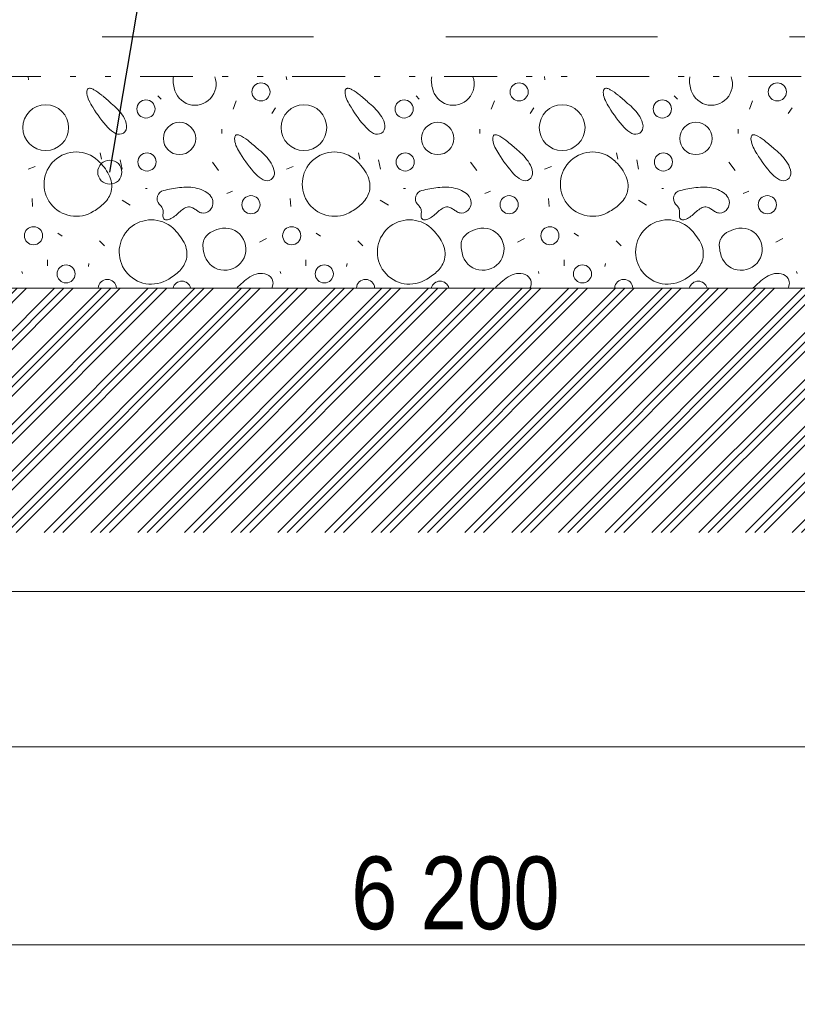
# Model space of a CAD drawing. Header units: millimetres. Extents: x -479461597 to -478645968, y -1101060132 to -1100898045.
# Tile 98 of 145: x -478985334 to -478982393, y -1101059430 to -1101055706. Entities that reach past the tile are written whole.
import ezdxf

# ---------------------------------------------------------------- set-up
doc = ezdxf.new("R2010")
doc.units = ezdxf.units.MM
doc.header["$MEASUREMENT"] = 0
for name, pattern in [('Wipeout_Contour', [1000, 0, -1000]), ('Čerchovaná se dvěma tečkami', [575, 200, -110, 22.5, -110, 22.5, -110]), ('Čárkovaná L', [1300, 800, -500])]:
    doc.linetypes.add(name, pattern=pattern)
for name, color, linetype, lineweight, true_color in [('Anotace - SP_Pero_č.__25', 7, 'Continuous', 13, 0x1a4f6e), ('Bourané_2D prvky - vyplně_Pero_č.__40', 7, 'Continuous', 13, 0xc9ca94), ('Bourané_Konstrukce - základy výkop_Pero_č.__109', 7, 'Continuous', 13, 0x6da3d7), ('Kóty - SP_Pero_č.__25', 7, 'Continuous', 13, 0x1a4f6e), ('Kóty - SP_Pero_č.__45', 7, 'Continuous', 13, 0x1a4f6e), ('Kóty - SP_Pero_č.__85', 7, 'Continuous', 13, 0x1a4f6e), ('Situace - terén HTU_Pero_č.__186', 7, 'Continuous', 20, 0x7b0011)]:
    doc.layers.add(name, color=color, linetype=linetype, lineweight=lineweight, true_color=true_color)
doc.layers.add('Bourané_2D prvky - vyplně', color=7, linetype='Continuous')
doc.layers.add('Kóty - SP', color=7, linetype='Continuous')
doc.layers.add('Konstrukce - základy podsyp_Pero_č.__96', color=124, linetype='Continuous', lineweight=13)
doc.styles.add('GENERATED_STYLE_5', font='txt')
doc.dimstyles.new('GENERATED_STYLE__1', dxfattribs={"dimtxt": 275, "dimasz": 228, "dimexe": 0.18, "dimexo": 400, "dimgap": 0.09, "dimtad": 1, "dimtih": 1, "dimtoh": 1, "dimdec": 0, "dimzin": 0, "dimdsep": 46, "dimtxsty": 'GENERATED_STYLE_5', "dimblk": 'ARROWHEAD_6', "dimblk1": 'ARROWHEAD_6', "dimblk2": 'ARROWHEAD_6', "dimcen": 0.09, "dimclrd": 256, "dimclre": 256, "dimclrt": 256, "dimazin": 0, "dimtfac": 1, "dimtdec": 4, "dimtmove": 0, "dimatfit": 3, "dimfxl": 1, "dimtolj": 1, "dimtzin": 0, "dimarcsym": 0})
doc.dimstyles.new('GENERATED_STYLE__4', dxfattribs={"dimtxt": 0.18, "dimasz": 182.4, "dimexe": 0.18, "dimexo": 0.0625, "dimgap": 0.09, "dimtad": 0, "dimtih": 1, "dimtoh": 1, "dimdec": 4, "dimzin": 0, "dimdsep": 46, "dimcen": 0.09, "dimadec": 0, "dimazin": 0, "dimtfac": 1, "dimtdec": 4, "dimtmove": 0, "dimatfit": 3, "dimldrblk": 'ARROWHEAD_1', "dimfxl": 1, "dimtolj": 1, "dimtzin": 0, "dimarcsym": 0})
doc.dimstyles.new('GENERATED_STYLE__5', dxfattribs={"dimtxt": 275, "dimasz": 228, "dimexe": 0.18, "dimexo": 0.0625, "dimgap": 0.09, "dimtad": 1, "dimtih": 1, "dimtoh": 1, "dimdec": 0, "dimzin": 0, "dimdsep": 46, "dimtxsty": 'GENERATED_STYLE_5', "dimblk": 'ARROWHEAD_6', "dimblk1": 'ARROWHEAD_6', "dimblk2": 'ARROWHEAD_6', "dimcen": 0.09, "dimclrd": 256, "dimclre": 256, "dimclrt": 256, "dimazin": 0, "dimtfac": 1, "dimtdec": 4, "dimtmove": 0, "dimatfit": 3, "dimfxl": 1, "dimtolj": 1, "dimtzin": 0, "dimarcsym": 0})

# ---------------------------------------------------------------- blocks, each defined once
blk = doc.blocks.new('*X114', base_point=(-479016584.6, -1101055471.5))
at = {"layer": 'Bourané_2D prvky - vyplně_Pero_č.__40', "color": 9, "linetype": 'Continuous', "lineweight": 13, "true_color": 0xc9ca94}
for p, q in [((-478985300.6, -1101055933.3), (-478985302.1, -1101055921.5)), ((-478984324.3, -1101055933.3), (-478984325.7, -1101055921.5)), ((-478983347.9, -1101055933.3), (-478983349.4, -1101055921.5)), ((-478984811.3, -1101055994.2), (-478984799.5, -1101056006)), ((-478984515.3, -1101056013.1), (-478984527.1, -1101056043.9)), ((-478983835, -1101055994.2), (-478983823.2, -1101056006)), ((-478983538.9, -1101056013.1), (-478983550.8, -1101056043.9)), ((-478982858.7, -1101055994.2), (-478982846.9, -1101056006)), ((-478982562.6, -1101056013.1), (-478982574.5, -1101056043.9)), ((-478984380.3, -1101056060.5), (-478984366, -1101056039.2)), ((-478983403.9, -1101056060.5), (-478983389.7, -1101056039.2)), ((-478982427.6, -1101056060.5), (-478982413.4, -1101056039.2)), ((-478984569.7, -1101056119.7), (-478984569.7, -1101056136.3)), ((-478983593.4, -1101056119.7), (-478983593.4, -1101056136.3)), ((-478982617.1, -1101056119.7), (-478982617.1, -1101056136.3)), ((-478985029.3, -1101056209.7), (-478985024.5, -1101056233.4)), ((-478984052.9, -1101056209.7), (-478984048.2, -1101056233.4)), ((-478983076.6, -1101056209.7), (-478983071.9, -1101056233.4)), ((-478984953.5, -1101056235.8), (-478984946.4, -1101056271.3)), ((-478984581.6, -1101056276), (-478984605.3, -1101056245.2)), ((-478983977.1, -1101056235.8), (-478983970, -1101056271.3)), ((-478983605.3, -1101056276), (-478983629, -1101056245.2)), ((-478983000.8, -1101056235.8), (-478982993.7, -1101056271.3)), ((-478982628.9, -1101056276), (-478982652.6, -1101056245.2)), ((-478985275.6, -1101056261.8), (-478985301.6, -1101056271.3)), ((-478984299.3, -1101056261.8), (-478984325.3, -1101056271.3)), ((-478983322.9, -1101056261.8), (-478983349, -1101056271.3)), ((-478984858.7, -1101056344.7), (-478984851.6, -1101056344.7)), ((-478984550.8, -1101056363.7), (-478984529.5, -1101056354.2)), ((-478983882.4, -1101056344.7), (-478983875.3, -1101056344.7)), ((-478983574.5, -1101056363.7), (-478983553.2, -1101056354.2)), ((-478982906.1, -1101056344.7), (-478982899, -1101056344.7)), ((-478982598.2, -1101056363.7), (-478982576.8, -1101056354.2)), ((-478985287.2, -1101056382.3), (-478985284.8, -1101056413.1)), ((-478984946.7, -1101056389.1), (-478984915.9, -1101056408)), ((-478984310.9, -1101056382.3), (-478984308.5, -1101056413.1)), ((-478983970.3, -1101056389.1), (-478983939.5, -1101056408)), ((-478983334.6, -1101056382.3), (-478983332.2, -1101056413.1)), ((-478982994, -1101056389.1), (-478982963.2, -1101056408)), ((-478985189.7, -1101056513.4), (-478985172.9, -1101056524.1)), ((-478985031.6, -1101056542.8), (-478985012.7, -1101056561.7)), ((-478984401.2, -1101056533.7), (-478984427.2, -1101056547.9)), ((-478984213.3, -1101056513.4), (-478984196.6, -1101056524.1)), ((-478984055.3, -1101056542.8), (-478984036.4, -1101056561.7)), ((-478983424.9, -1101056533.7), (-478983450.9, -1101056547.9)), ((-478983237, -1101056513.4), (-478983220.3, -1101056524.1)), ((-478983079, -1101056542.8), (-478983060, -1101056561.7)), ((-478982448.5, -1101056533.7), (-478982474.6, -1101056547.9)), ((-478985228.2, -1101056637.5), (-478985228.2, -1101056613.8)), ((-478984251.9, -1101056637.5), (-478984251.9, -1101056613.8)), ((-478983275.6, -1101056637.5), (-478983275.6, -1101056613.8)), ((-478985074.3, -1101056639.9), (-478985071.9, -1101056628.1)), ((-478984097.9, -1101056639.9), (-478984095.6, -1101056628.1)), ((-478983121.6, -1101056639.9), (-478983119.2, -1101056628.1)), ((-478985323, -1101056666), (-478985325.3, -1101056658.9)), ((-478984346.6, -1101056666), (-478984349, -1101056658.9)), ((-478983370.3, -1101056666), (-478983372.7, -1101056658.9)), ((-478982394, -1101056666), (-478982396.4, -1101056658.9))]:
    blk.add_line(p, q, dxfattribs=at)
for centre, radius in [((-478984421.6, -1101055979.2), 34.3), ((-478983445.3, -1101055979.2), 34.3), ((-478982468.9, -1101055979.2), 34.3), ((-478984856.5, -1101056043.7), 34.3), ((-478983880.2, -1101056043.7), 34.3), ((-478982903.9, -1101056043.7), 34.3), ((-478985235.4, -1101056114.2), 86.5), ((-478984259.1, -1101056114.2), 86.5), ((-478983282.7, -1101056114.2), 86.5), ((-478984729.4, -1101056155.2), 61.2), ((-478983753.1, -1101056155.2), 61.2), ((-478982776.7, -1101056155.2), 61.2), ((-478984852.4, -1101056244), 34.3), ((-478983876.1, -1101056244), 34.3), ((-478982899.7, -1101056244), 34.3), ((-478984459.4, -1101056405.7), 34.3), ((-478983483.1, -1101056405.7), 34.3), ((-478982506.7, -1101056405.7), 34.3), ((-478985281.6, -1101056523.1), 34.3), ((-478984305.3, -1101056523.1), 34.3), ((-478983329, -1101056523.1), 34.3), ((-478985158.4, -1101056667.4), 34.3), ((-478984182.1, -1101056667.4), 34.3), ((-478983205.8, -1101056667.4), 34.3)]:
    blk.add_circle(centre, radius, dxfattribs=at)
for centre, radius, start, end in [((-478984693.3, -1101055935.3), 60.4, 166.8265, 183.2347), ((-478984613.9, -1101055930.8), 140, 183.2095, 193.7302), ((-478984671.2, -1101055949.6), 79.9, 190.4282, 20.57), ((-478983717, -1101055935.3), 60.4, 166.8265, 183.2347), ((-478983637.5, -1101055930.8), 140, 183.2095, 193.7302), ((-478983694.9, -1101055949.6), 79.9, 190.4282, 20.57), ((-478982740.7, -1101055935.3), 60.4, 166.8265, 183.2347), ((-478982661.2, -1101055930.8), 140, 183.2095, 193.7302), ((-478982718.6, -1101055949.6), 79.9, 190.4282, 20.57), ((-478985044.7, -1101055981), 35.1, 166.9916, 187.7906), ((-478984999.9, -1101055976.7), 80.1, 186.4296, 206.157), ((-478985066.9, -1101055976.1), 12.4, 144.5812, 165.7924), ((-478985070.4, -1101055973.7), 8.15, 116.4425, 143.7464), ((-478985069.9, -1101055975.3), 9.77, 91.5878, 115.1953), ((-478985069.6, -1101055983.4), 17.9, 76.2622, 91.634), ((-478985077.2, -1101056011.8), 47.3, 60.0923, 75.5611), ((-478985154.8, -1101056147.8), 203.9, 49.777, 60.2392), ((-478984068.4, -1101055981), 35.1, 166.9916, 187.7906), ((-478984023.6, -1101055976.7), 80.1, 186.4296, 206.157), ((-478984090.5, -1101055976.1), 12.4, 144.5812, 165.7924), ((-478984094.1, -1101055973.7), 8.15, 116.4425, 143.7464), ((-478984093.6, -1101055975.3), 9.77, 91.5878, 115.1953), ((-478984093.3, -1101055983.4), 17.9, 76.2622, 91.634), ((-478984100.9, -1101056011.8), 47.3, 60.0923, 75.5611), ((-478984178.5, -1101056147.8), 203.9, 49.777, 60.2392), ((-478983092.1, -1101055981), 35.1, 166.9916, 187.7906), ((-478983047.3, -1101055976.7), 80.1, 186.4296, 206.157), ((-478983114.2, -1101055976.1), 12.4, 144.5812, 165.7924), ((-478983117.8, -1101055973.7), 8.15, 116.4425, 143.7464), ((-478983117.2, -1101055975.3), 9.77, 91.5878, 115.1953), ((-478983117, -1101055983.4), 17.9, 76.2622, 91.634), ((-478983124.5, -1101056011.8), 47.3, 60.0923, 75.5611), ((-478983202.2, -1101056147.8), 203.9, 49.777, 60.2392), ((-478984865.5, -1101055910), 230.1, 206.3304, 213.6244), ((-478985610.5, -1101056713.5), 930.2, 47.9748, 50.8493), ((-478985128.9, -1101056198), 225.2, 33.8343, 51.1866), ((-478983889.2, -1101055910), 230.1, 206.3304, 213.6244), ((-478984634.1, -1101056713.5), 930.2, 47.9748, 50.8493), ((-478984152.6, -1101056198), 225.2, 33.8343, 51.1866), ((-478982912.9, -1101055910), 230.1, 206.3304, 213.6244), ((-478983657.8, -1101056713.5), 930.2, 47.9748, 50.8493), ((-478983176.2, -1101056198), 225.2, 33.8343, 51.1866), ((-478984668.7, -1101055809.4), 450.4, 210.4057, 222.5965), ((-478983692.3, -1101055809.4), 450.4, 210.4057, 222.5965), ((-478982716, -1101055809.4), 450.4, 210.4057, 222.5965), ((-478985008.8, -1101056116), 79.8, 6.3813, 32.9796), ((-478984032.4, -1101056116), 79.8, 6.3813, 32.9796), ((-478983056.1, -1101056116), 79.8, 6.3813, 32.9796), ((-478984926.9, -1101056047.4), 99.3, 222.3712, 243.0633), ((-478984957.5, -1101056108.2), 31.2, 242.6052, 300.2402), ((-478984959.2, -1101056110.7), 30, 305.4921, 6.9034), ((-478983950.5, -1101056047.4), 99.3, 222.3712, 243.0633), ((-478983981.2, -1101056108.2), 31.2, 242.6052, 300.2402), ((-478983982.9, -1101056110.7), 30, 305.4921, 6.9034), ((-478982974.2, -1101056047.4), 99.3, 222.3712, 243.0633), ((-478983004.9, -1101056108.2), 31.2, 242.6052, 300.2402), ((-478983006.6, -1101056110.7), 30, 305.4921, 6.9034), ((-478984486.1, -1101056156.5), 35.1, 166.9916, 187.7906), ((-478984441.3, -1101056152.3), 80.1, 186.4296, 206.157), ((-478984508.2, -1101056151.7), 12.4, 144.5812, 165.7924), ((-478984511.8, -1101056149.3), 8.15, 116.4425, 143.7464), ((-478984511.3, -1101056150.8), 9.77, 91.5878, 115.1953), ((-478984511, -1101056158.9), 17.9, 76.2622, 91.634), ((-478984518.6, -1101056187.3), 47.3, 60.0923, 75.5611), ((-478984596.2, -1101056323.4), 203.9, 49.777, 60.2392), ((-478985051.8, -1101056889), 930.2, 47.9748, 50.8493), ((-478983509.8, -1101056156.5), 35.1, 166.9916, 187.7906), ((-478983465, -1101056152.3), 80.1, 186.4296, 206.157), ((-478983531.9, -1101056151.7), 12.4, 144.5812, 165.7924), ((-478983535.5, -1101056149.3), 8.15, 116.4425, 143.7464), ((-478983534.9, -1101056150.8), 9.77, 91.5878, 115.1953), ((-478983534.7, -1101056158.9), 17.9, 76.2622, 91.634), ((-478983542.2, -1101056187.3), 47.3, 60.0923, 75.5611), ((-478983619.9, -1101056323.4), 203.9, 49.777, 60.2392), ((-478984075.5, -1101056889), 930.2, 47.9748, 50.8493), ((-478982533.5, -1101056156.5), 35.1, 166.9916, 187.7906), ((-478982488.6, -1101056152.3), 80.1, 186.4296, 206.157), ((-478982555.6, -1101056151.7), 12.4, 144.5812, 165.7924), ((-478982559.2, -1101056149.3), 8.15, 116.4425, 143.7464), ((-478982558.6, -1101056150.8), 9.77, 91.5878, 115.1953), ((-478982558.4, -1101056158.9), 17.9, 76.2622, 91.634), ((-478982565.9, -1101056187.3), 47.3, 60.0923, 75.5611), ((-478982643.6, -1101056323.4), 203.9, 49.777, 60.2392), ((-478983099.2, -1101056889), 930.2, 47.9748, 50.8493), ((-478985120.2, -1101056328), 121.6, 47.4454, 302.6151), ((-478984306.9, -1101056085.5), 230.1, 206.3304, 213.6244), ((-478984570.3, -1101056373.5), 225.2, 33.8343, 51.1866), ((-478984143.9, -1101056328), 121.6, 47.4454, 302.6151), ((-478983330.6, -1101056085.5), 230.1, 206.3304, 213.6244), ((-478983593.9, -1101056373.5), 225.2, 33.8343, 51.1866), ((-478983167.6, -1101056328), 121.6, 47.4454, 302.6151), ((-478982354.3, -1101056085.5), 230.1, 206.3304, 213.6244), ((-478982617.6, -1101056373.5), 225.2, 33.8343, 51.1866), ((-478985174.4, -1101056386), 201, 27.7394, 47.2569), ((-478984110, -1101055985), 450.4, 210.4057, 222.5965), ((-478984450.1, -1101056291.6), 79.8, 6.3813, 32.9796), ((-478984198.1, -1101056386), 201, 27.7394, 47.2569), ((-478983133.7, -1101055985), 450.4, 210.4057, 222.5965), ((-478983473.8, -1101056291.6), 79.8, 6.3813, 32.9796), ((-478983221.7, -1101056386), 201, 27.7394, 47.2569), ((-478982157.4, -1101055985), 450.4, 210.4057, 222.5965), ((-478982497.5, -1101056291.6), 79.8, 6.3813, 32.9796), ((-478984400.6, -1101056286.3), 30, 305.4921, 6.9034), ((-478983424.3, -1101056286.3), 30, 305.4921, 6.9034), ((-478982448, -1101056286.3), 30, 305.4921, 6.9034), ((-478985078.3, -1101056335.7), 92.5, 347.7666, 27.8507), ((-478984368.2, -1101056222.9), 99.3, 222.3712, 243.0633), ((-478984398.9, -1101056283.8), 31.2, 242.6052, 300.2402), ((-478984102, -1101056335.7), 92.5, 347.7666, 27.8507), ((-478983391.9, -1101056222.9), 99.3, 222.3712, 243.0633), ((-478983422.6, -1101056283.8), 31.2, 242.6052, 300.2402), ((-478983125.7, -1101056335.7), 92.5, 347.7666, 27.8507), ((-478982415.6, -1101056222.9), 99.3, 222.3712, 243.0633), ((-478982446.3, -1101056283.8), 31.2, 242.6052, 300.2402), ((-478985080.9, -1101056330.4), 96.3, 314.7779, 344.9961), ((-478984782.6, -1101056382.8), 31.5, 102.3324, 221.6658), ((-478984674.5, -1101056814.8), 476.8, 96.6259, 103.9434), ((-478984703, -1101056520.3), 181.1, 76.9848, 98.4191), ((-478984691.4, -1101056459.4), 119.2, 60.5831, 75.8236), ((-478984666, -1101056417), 69.8, 37.6475, 61.5974), ((-478984104.6, -1101056330.4), 96.3, 314.7779, 344.9961), ((-478983806.3, -1101056382.8), 31.5, 102.3324, 221.6658), ((-478983698.1, -1101056814.8), 476.8, 96.6259, 103.9434), ((-478983726.6, -1101056520.3), 181.1, 76.9848, 98.4191), ((-478983715.1, -1101056459.4), 119.2, 60.5831, 75.8236), ((-478983689.7, -1101056417), 69.8, 37.6475, 61.5974), ((-478983128.3, -1101056330.4), 96.3, 314.7779, 344.9961), ((-478982830, -1101056382.8), 31.5, 102.3324, 221.6658), ((-478982721.8, -1101056814.8), 476.8, 96.6259, 103.9434), ((-478982750.3, -1101056520.3), 181.1, 76.9848, 98.4191), ((-478982738.7, -1101056459.4), 119.2, 60.5831, 75.8236), ((-478982713.4, -1101056417), 69.8, 37.6475, 61.5974), ((-478984643.4, -1101056398.2), 40.4, 327.0376, 36.1209), ((-478983667.1, -1101056398.2), 40.4, 327.0376, 36.1209), ((-478982690.8, -1101056398.2), 40.4, 327.0376, 36.1209), ((-478985154.1, -1101056256.8), 200.1, 299.8029, 314.8134), ((-478984872.5, -1101056470.2), 93.8, 36.3442, 45.0506), ((-478984821, -1101056432.1), 29.8, 9.2485, 36.0448), ((-478984843, -1101056432.6), 51.7, 352.8034, 5.8388), ((-478984623.8, -1101056550), 157.3, 125.1766, 133.3696), ((-478984691.3, -1101056453.4), 39.5, 96.3875, 125.8548), ((-478984694, -1101056445.6), 31.5, 62.2902, 93.1672), ((-478984722.7, -1101056498.6), 91.8, 52.6959, 61.7729), ((-478984605.1, -1101056343.4), 102.9, 232.9934, 240.456), ((-478984638.6, -1101056401.9), 35.6, 240.8322, 267.0065), ((-478984640.1, -1101056401.6), 35.8, 269.5174, 328.7918), ((-478984177.8, -1101056256.8), 200.1, 299.8029, 314.8134), ((-478983896.2, -1101056470.2), 93.8, 36.3442, 45.0506), ((-478983844.7, -1101056432.1), 29.8, 9.2485, 36.0448), ((-478983866.7, -1101056432.6), 51.7, 352.8034, 5.8388), ((-478983647.5, -1101056550), 157.3, 125.1766, 133.3696), ((-478983715, -1101056453.4), 39.5, 96.3875, 125.8548), ((-478983717.6, -1101056445.6), 31.5, 62.2902, 93.1672), ((-478983746.4, -1101056498.6), 91.8, 52.6959, 61.7729), ((-478983628.8, -1101056343.4), 102.9, 232.9934, 240.456), ((-478983662.2, -1101056401.9), 35.6, 240.8322, 267.0065), ((-478983663.8, -1101056401.6), 35.8, 269.5174, 328.7918), ((-478983201.5, -1101056256.8), 200.1, 299.8029, 314.8134), ((-478982919.8, -1101056470.2), 93.8, 36.3442, 45.0506), ((-478982868.3, -1101056432.1), 29.8, 9.2485, 36.0448), ((-478982890.4, -1101056432.6), 51.7, 352.8034, 5.8388), ((-478982671.2, -1101056550), 157.3, 125.1766, 133.3696), ((-478982738.7, -1101056453.4), 39.5, 96.3875, 125.8548), ((-478982741.3, -1101056445.6), 31.5, 62.2902, 93.1672), ((-478982770.1, -1101056498.6), 91.8, 52.6959, 61.7729), ((-478982652.5, -1101056343.4), 102.9, 232.9934, 240.456), ((-478982685.9, -1101056401.9), 35.6, 240.8322, 267.0065), ((-478982687.5, -1101056401.6), 35.8, 269.5174, 328.7918), ((-478984836, -1101056584.6), 121.6, 47.4454, 302.6151), ((-478984747.1, -1101056445.2), 45.1, 172.1101, 189.0874), ((-478984776.7, -1101056449.7), 15.1, 189.971, 219.9454), ((-478984780.3, -1101056452.2), 10.8, 222.4728, 257.5463), ((-478984779, -1101056444.5), 18.5, 258.5237, 281.5295), ((-478984782.9, -1101056422.9), 40.5, 280.7953, 293.5363), ((-478984821.8, -1101056344.4), 128.1, 295.4669, 314.5735), ((-478983859.6, -1101056584.6), 121.6, 47.4454, 302.6151), ((-478983770.7, -1101056445.2), 45.1, 172.1101, 189.0874), ((-478983800.4, -1101056449.7), 15.1, 189.971, 219.9454), ((-478983804, -1101056452.2), 10.8, 222.4728, 257.5463), ((-478983802.7, -1101056444.5), 18.5, 258.5237, 281.5295), ((-478983806.5, -1101056422.9), 40.5, 280.7953, 293.5363), ((-478983845.5, -1101056344.4), 128.1, 295.4669, 314.5735), ((-478982883.3, -1101056584.6), 121.6, 47.4454, 302.6151), ((-478982794.4, -1101056445.2), 45.1, 172.1101, 189.0874), ((-478982824.1, -1101056449.7), 15.1, 189.971, 219.9454), ((-478982827.7, -1101056452.2), 10.8, 222.4728, 257.5463), ((-478982826.3, -1101056444.5), 18.5, 258.5237, 281.5295), ((-478982830.2, -1101056422.9), 40.5, 280.7953, 293.5363), ((-478982869.1, -1101056344.4), 128.1, 295.4669, 314.5735), ((-478984890.1, -1101056642.7), 201, 27.7394, 47.2569), ((-478984558.5, -1101056573.9), 79.9, 190.4282, 104.6294), ((-478984541.5, -1101056631.9), 140.5, 105.3821, 120.9077), ((-478983913.8, -1101056642.7), 201, 27.7394, 47.2569), ((-478983582.2, -1101056573.9), 79.9, 190.4282, 104.6294), ((-478983565.1, -1101056631.9), 140.5, 105.3821, 120.9077), ((-478982937.5, -1101056642.7), 201, 27.7394, 47.2569), ((-478982605.9, -1101056573.9), 79.9, 190.4282, 104.6294), ((-478982588.8, -1101056631.9), 140.5, 105.3821, 120.9077), ((-478984580.6, -1101056559.5), 60.4, 159.3574, 183.2347), ((-478984584, -1101056561.2), 57.9, 120.7918, 156.6671), ((-478983604.3, -1101056559.5), 60.4, 159.3574, 183.2347), ((-478983607.6, -1101056561.2), 57.9, 120.7918, 156.6671), ((-478982628, -1101056559.5), 60.4, 159.3574, 183.2347), ((-478982631.3, -1101056561.2), 57.9, 120.7918, 156.6671), ((-478984794, -1101056592.3), 92.5, 347.7666, 27.8507), ((-478984501.2, -1101056555.1), 140, 183.2095, 193.7302), ((-478983817.7, -1101056592.3), 92.5, 347.7666, 27.8507), ((-478983524.8, -1101056555.1), 140, 183.2095, 193.7302), ((-478982841.4, -1101056592.3), 92.5, 347.7666, 27.8507), ((-478982548.5, -1101056555.1), 140, 183.2095, 193.7302), ((-478984796.7, -1101056587), 96.3, 314.7779, 344.9961), ((-478983820.4, -1101056587), 96.3, 314.7779, 344.9961), ((-478982844, -1101056587), 96.3, 314.7779, 344.9961), ((-478984869.9, -1101056513.4), 200.1, 299.8029, 314.8134), ((-478983893.6, -1101056513.4), 200.1, 299.8029, 314.8134), ((-478982917.3, -1101056513.4), 200.1, 299.8029, 314.8134), ((-478985002.3, -1101056722.4), 34.3, 2.4387, 177.5692), ((-478984720.6, -1101056729.3), 34.3, 14.2411, 165.7668), ((-478984350.7, -1101056852.7), 207.1, 122.8427, 132.3696), ((-478984416.1, -1101056751.3), 86.5, 100.496, 122.8825), ((-478984420.8, -1101056725.7), 60.4, 68.6646, 100.5486), ((-478984412, -1101056703.5), 36.5, 19.3509, 68.7902), ((-478984412.2, -1101056702.2), 36.2, 341.8983, 17.4009), ((-478984026, -1101056722.4), 34.3, 2.5505, 177.4574), ((-478983744.3, -1101056729.3), 34.3, 14.3564, 165.6515), ((-478983374.4, -1101056852.7), 207.1, 122.8427, 132.3696), ((-478983439.8, -1101056751.3), 86.5, 100.496, 122.8825), ((-478983444.4, -1101056725.7), 60.4, 68.6646, 100.5486), ((-478983435.7, -1101056703.5), 36.5, 19.3509, 68.7902), ((-478983435.8, -1101056702.2), 36.2, 341.8983, 17.4009), ((-478983049.7, -1101056722.4), 34.3, 2.6623, 177.3455), ((-478982768, -1101056729.3), 34.3, 14.4717, 165.5361), ((-478982398.1, -1101056852.7), 207.1, 122.8427, 132.3696), ((-478982463.4, -1101056751.3), 86.5, 100.496, 122.8825), ((-478982468.1, -1101056725.7), 60.4, 68.6646, 100.5486), ((-478982459.4, -1101056703.5), 36.5, 19.3509, 68.7902), ((-478982459.5, -1101056702.2), 36.2, 341.8983, 17.4009), ((-478984323.8, -1101056898.8), 259.5, 129.9016, 136.712), ((-478984442.8, -1101056691.2), 68.8, 334.4612, 341.1053), ((-478983347.5, -1101056898.8), 259.5, 129.9016, 136.6917), ((-478983466.5, -1101056691.2), 68.8, 334.5229, 341.1053), ((-478982371.1, -1101056898.8), 259.5, 129.9016, 136.6714), ((-478982490.2, -1101056691.2), 68.8, 334.5846, 341.1053)]:
    blk.add_arc(centre, radius, start, end, dxfattribs=at)
blk = doc.blocks.new('výplň_3_4', base_point=(-479016584.6, -1101055471.5))
at = {"color": 254, "linetype": 'Wipeout_Contour', "lineweight": 0, "ltscale": 8405097351.731508}
blk.add_wipeout([(-479029177.2, -1101056721.4), (-478991622, -1101056721.4), (-478955191.5, -1101056718.9), (-478954585.1, -1101056621.5), (-478954235.1, -1101056271.5), (-478954235.1, -1101055921.5), (-479029177.2, -1101055921.5)], dxfattribs=at).dxf.layer = 'Bourané_2D prvky - vyplně'
at = {"layer": 'Bourané_2D prvky - vyplně_Pero_č.__40', "color": 9, "linetype": 'Continuous', "lineweight": 13, "true_color": 0xc9ca94}
blk.add_blockref('*X114', (-479016584.6, -1101055471.5), dxfattribs=at)
blk = doc.blocks.new('*D148', base_point=(-479016584.6, -1101055471.5))
at = {"layer": 'Kóty - SP_Pero_č.__45', "color": 146, "linetype": 'Continuous', "lineweight": 13, "true_color": 0x1a4f6e}
for p, q in [((-479029125.5, -1101058336.4), (-479029365.5, -1101058576.4)), ((-478952255.1, -1101058576.4), (-478952015.1, -1101058336.4))]:
    blk.add_line(p, q, dxfattribs=at)
at = {"layer": 'Kóty - SP_Pero_č.__85', "color": 146, "linetype": 'Continuous', "lineweight": 13, "true_color": 0x1a4f6e}
for p, q in [((-478952135.1, -1101058681.4), (-478952135.1, -1101058056.4)), ((-479029245.5, -1101058856.4), (-479029245.5, -1101058231.4)), ((-479029425.5, -1101058456.4), (-479029245.5, -1101058456.4)), ((-479029245.5, -1101058456.4), (-478952135.1, -1101058456.4)), ((-478952135.1, -1101058456.4), (-478951955.1, -1101058456.4))]:
    blk.add_line(p, q, dxfattribs=at)
at = {"layer": 'Kóty - SP_Pero_č.__25', "color": 146, "lineweight": 13, "true_color": 0x1a4f6e, "insert": (-478991174.3, -1101058401.4), "char_height": 275, "attachment_point": 7, "style": 'GENERATED_STYLE_5'}
blk.add_mtext('\\A1;{\\pql;\\fArial Narrow|b0|i0|c238|p34;77\xa0110}', dxfattribs=at)
blk = doc.blocks.new('ARROWHEAD_6')
at = {"color": 0, "linetype": 'Continuous', "lineweight": 0}
for p, q in [((-0.5, -0.5), (0.5, 0.5)), ((0, 0), (-1, 0))]:
    blk.add_line(p, q, dxfattribs=at)
blk = doc.blocks.new('*D150', base_point=(-479016584.6, -1101055471.5))
at = {"layer": 'Kóty - SP_Pero_č.__45', "color": 146, "linetype": 'Continuous', "lineweight": 13, "true_color": 0x1a4f6e}
for p, q in [((-479027965.3, -1101057749), (-479028205.3, -1101057989)), ((-478991639.8, -1101057749), (-478991879.8, -1101057989))]:
    blk.add_line(p, q, dxfattribs=at)
at = {"layer": 'Kóty - SP_Pero_č.__85', "color": 146, "linetype": 'Continuous', "lineweight": 13, "true_color": 0x1a4f6e}
for p, q in [((-478991759.8, -1101058094), (-478991759.8, -1101057469)), ((-479028085.3, -1101057869), (-478991759.8, -1101057869)), ((-478991759.8, -1101057869), (-478955435.1, -1101057869))]:
    blk.add_line(p, q, dxfattribs=at)
at = {"layer": 'Kóty - SP_Pero_č.__25', "color": 146, "lineweight": 13, "true_color": 0x1a4f6e, "insert": (-479010406.6, -1101057814), "char_height": 275, "attachment_point": 7, "style": 'GENERATED_STYLE_5'}
blk.add_mtext('\\A1;{\\pql;\\fArial Narrow|b0|i0|c238|p34;36\xa0326}', dxfattribs=at)
blk = doc.blocks.new('*D151', base_point=(-479016584.6, -1101055471.5))
at = {"layer": 'Kóty - SP_Pero_č.__45', "color": 146, "linetype": 'Continuous', "lineweight": 13, "true_color": 0x1a4f6e}
for p, q in [((-478991639.8, -1101057749), (-478991879.8, -1101057989)), ((-478955315.1, -1101057749), (-478955555.1, -1101057989))]:
    blk.add_line(p, q, dxfattribs=at)
at = {"layer": 'Kóty - SP_Pero_č.__85', "color": 146, "linetype": 'Continuous', "lineweight": 13, "true_color": 0x1a4f6e}
blk.add_line((-478991759.8, -1101057869), (-478955435.1, -1101057869), dxfattribs=at)
at = {"layer": 'Kóty - SP_Pero_č.__25', "color": 146, "lineweight": 13, "true_color": 0x1a4f6e, "insert": (-478974081.4, -1101057814), "char_height": 275, "attachment_point": 7, "style": 'GENERATED_STYLE_5'}
blk.add_mtext('\\A1;{\\pql;\\fArial Narrow|b0|i0|c238|p34;36\xa0325}', dxfattribs=at)
blk = doc.blocks.new('*D152', base_point=(-479016584.6, -1101055471.5))
at = {"layer": 'Kóty - SP_Pero_č.__45', "color": 146, "linetype": 'Continuous', "lineweight": 13, "true_color": 0x1a4f6e}
for p, q in [((-478955315.1, -1101057749), (-478955555.1, -1101057989)), ((-478952255.1, -1101057989), (-478952015.1, -1101057749))]:
    blk.add_line(p, q, dxfattribs=at)
at = {"layer": 'Kóty - SP_Pero_č.__85', "color": 146, "linetype": 'Continuous', "lineweight": 13, "true_color": 0x1a4f6e}
for p, q in [((-478955435.1, -1101058094), (-478955435.1, -1101057469)), ((-478952135.1, -1101058094), (-478952135.1, -1101057469)), ((-478991759.8, -1101057869), (-478955435.1, -1101057869)), ((-478955435.1, -1101057869), (-478952135.1, -1101057869)), ((-478952135.1, -1101057869), (-478951955.1, -1101057869))]:
    blk.add_line(p, q, dxfattribs=at)
at = {"layer": 'Kóty - SP_Pero_č.__25', "color": 146, "lineweight": 13, "true_color": 0x1a4f6e, "insert": (-478954181.1, -1101057814), "char_height": 275, "attachment_point": 7, "style": 'GENERATED_STYLE_5'}
blk.add_mtext('\\A1;{\\pql;\\fArial Narrow|b0|i0|c238|p34;3\xa0300}', dxfattribs=at)
blk = doc.blocks.new('*D165', base_point=(-479016584.6, -1101055471.5))
at = {"layer": 'Kóty - SP_Pero_č.__45', "color": 146, "linetype": 'Continuous', "lineweight": 13, "true_color": 0x1a4f6e}
for p, q in [((-478986664.6, -1101059084.7), (-478986904.6, -1101059324.7)), ((-478980464.6, -1101059084.7), (-478980704.6, -1101059324.7))]:
    blk.add_line(p, q, dxfattribs=at)
at = {"layer": 'Kóty - SP_Pero_č.__85', "color": 146, "linetype": 'Continuous', "lineweight": 13, "true_color": 0x1a4f6e}
for p, q in [((-478986784.6, -1101059429.7), (-478986784.6, -1101058979.7)), ((-478980584.6, -1101059429.7), (-478980584.6, -1101058979.7)), ((-478986784.6, -1101059204.7), (-478980584.6, -1101059204.7))]:
    blk.add_line(p, q, dxfattribs=at)
at = {"layer": 'Kóty - SP_Pero_č.__25', "color": 146, "lineweight": 13, "true_color": 0x1a4f6e, "insert": (-478984080.6, -1101059149.7), "char_height": 275, "attachment_point": 7, "style": 'GENERATED_STYLE_5'}
blk.add_mtext('\\A1;{\\pql;\\fArial Narrow|b0|i0|c238|p34;6\xa0200}', dxfattribs=at)
blk = doc.blocks.new('ARROWHEAD_1')
at = {"color": 0, "linetype": 'Continuous', "lineweight": 0}
blk.add_line((0, 0), (-1, 0), dxfattribs=at)
blk.add_circle((0, 0), 0.25, dxfattribs=at)

msp = doc.modelspace()

# ---------------------------------------------------------------- block references
at = {"layer": 'Bourané_2D prvky - vyplně_Pero_č.__40', "color": 9, "linetype": 'Continuous', "lineweight": 13, "true_color": 0xc9ca94}
msp.add_blockref('výplň_3_4', (-479016584.6, -1101055471.5), dxfattribs=at)

# ---------------------------------------------------------------- dimensions: what is measured, and where the dimension line sits
at = {"layer": 'Kóty - SP', "color": 146, "linetype": 'Continuous', "lineweight": 13, "true_color": 0x1a4f6e}
dim = msp.add_linear_dim(base=(-478980584.6, -1101059204.7), p1=(-478986784.6, -1101059204.7), p2=(-478980584.6, -1101059204.7), dimstyle='GENERATED_STYLE__5', dxfattribs=at)
dim.commit()
dim.dimension.update_dxf_attribs({"geometry": '*D165', "text_midpoint": (-478983608.2, -1101059012.2), "dimtype": 160})

# ---------------------------------------------------------------- next in the draw order: wipeouts: each hides what was drawn before it
at = {"color": 254, "linetype": 'Wipeout_Contour', "lineweight": 0, "ltscale": 26416046955.85198}
msp.add_wipeout([(-479029245.6, -1101056721.4), (-479028326.9, -1101056724.1), (-479028232.2, -1101057068.5), (-479028085.4, -1101057068.5), (-479027937.9, -1101057068.5), (-479027843.6, -1101056725.6), (-478992001.4, -1101056723.5), (-478991905.9, -1101057071), (-478991608, -1101057071), (-478991512.4, -1101056723.4), (-478955677.4, -1101056721.4), (-478955582.7, -1101057071.5), (-478955424.3, -1101057071.5), (-478955288.5, -1101057071.5), (-478955190.8, -1101056714.9), (-478952675.9, -1101056637.8), (-478952135.1, -1101056621.5), (-478952135.1, -1101055771.5), (-478951119.9, -1101054324.9), (-478943743.3, -1101054992.4), (-478943743.5, -1101057647.8), (-479029245.7, -1101057641.8)], dxfattribs=at).dxf.layer = 'Bourané_2D prvky - vyplně'

# ---------------------------------------------------------------- next in the draw order: hatches: boundary and pattern name
at = {"layer": 'Bourané_2D prvky - vyplně_Pero_č.__40', "linetype": 'Continuous', "lineweight": 13, "true_color": 0xc9ca94}
h = msp.add_hatch(dxfattribs=at)
h.set_pattern_fill('Zemina___původní_0004', color=9, style=0, pattern_type=2)
h.set_pattern_definition([(45, (-479016584.6, -1101055471.49), (-88.38835, 88.38835), []), (45, (-479016602.28, -1101055453.82), (-88.38835, 88.38835), []), (45, (-479016619.95, -1101055436.14), (-88.38835, 88.38835), [])])
h.paths.add_polyline_path([(-479029245.6, -1101056721.4), (-479028326.9, -1101056724.1), (-479028232.2, -1101057068.5), (-479028085.4, -1101057068.5), (-479027937.9, -1101057068.5), (-479027843.6, -1101056725.6), (-478992001.4, -1101056723.5), (-478991905.9, -1101057071), (-478991608, -1101057071), (-478991512.4, -1101056723.4), (-478955677.4, -1101056721.4), (-478955582.7, -1101057071.5), (-478955424.3, -1101057071.5), (-478955288.5, -1101057071.5), (-478955190.8, -1101056714.9), (-478952675.9, -1101056637.8), (-478952135.1, -1101056621.5), (-478952135.1, -1101055771.5), (-478951119.9, -1101054324.9), (-478943743.3, -1101054992.4), (-478943743.5, -1101057647.8), (-479029245.7, -1101057641.8)])

# ---------------------------------------------------------------- next in the draw order: linework, layer by layer
at = {"layer": 'Bourané_Konstrukce - základy výkop_Pero_č.__109', "color": 153, "linetype": 'Continuous', "lineweight": 13, "true_color": 0x6da3d7}
msp.add_line((-478955677.4, -1101056721.4), (-479029245.6, -1101056721.4), dxfattribs=at)
at = {"layer": 'Konstrukce - základy podsyp_Pero_č.__96', "color": 124, "linetype": 'Čerchovaná se dvěma tečkami', "lineweight": 13}
msp.add_line((-479029153.6, -1101055921.5), (-478954203.1, -1101055921.5), dxfattribs=at)
at = {"layer": 'Situace - terén HTU_Pero_č.__186', "color": 246, "linetype": 'Čárkovaná L', "lineweight": 20, "true_color": 0x7b0011}
msp.add_line((-479029222.6, -1101055771.5), (-478952135.1, -1101055771.5), dxfattribs=at)

# ---------------------------------------------------------------- next in the draw order: dimensions: what is measured, and where the dimension line sits
at = {"layer": 'Kóty - SP', "color": 146, "linetype": 'Continuous', "lineweight": 13, "true_color": 0x1a4f6e}
for base, p1, p2, picture, middle in [((-478952135.1, -1101058456.4), (-479029245.5, -1101058760.3), (-478952135.1, -1101055771.5), '*D148', (-478990597.1, -1101058263.9)), ((-478952135.1, -1101057869), (-478955435.1, -1101057180), (-478952135.1, -1101055771.5), '*D152', (-478953708.7, -1101057676.5)), ((-478991759.7659, -1101057869.0395), (-479028085.3466, -1101057179.9707), (-478991759.7659, -1101057181.8158), '*D150', (-479009829.3808, -1101057676.5395)), ((-478955435.1, -1101057869), (-478991759.8, -1101057181.8), (-478955435.1, -1101057180), '*D151', (-478973504.3, -1101057676.5))]:
    dim = msp.add_linear_dim(base=base, p1=p1, p2=p2, dimstyle='GENERATED_STYLE__1', dxfattribs=at)
    dim.commit()
    dim.dimension.update_dxf_attribs({"geometry": picture, "text_midpoint": middle, "dimtype": 160})

# ---------------------------------------------------------------- next in the draw order: leaders
at = {"layer": 'Anotace - SP_Pero_č.__25', "color": 146, "linetype": 'Continuous', "lineweight": 13, "true_color": 0x1a4f6e, "annotation_type": 0, "has_hookline": 1, "hookline_direction": 0, "text_width": 4421.9}
msp.add_leader([(-478984993.1, -1101056282.7), (-478984708.1, -1101054596.7), (-478984530.8, -1101054596.7)], dimstyle='GENERATED_STYLE__4', dxfattribs=at)

doc.saveas('drawing.dxf')
